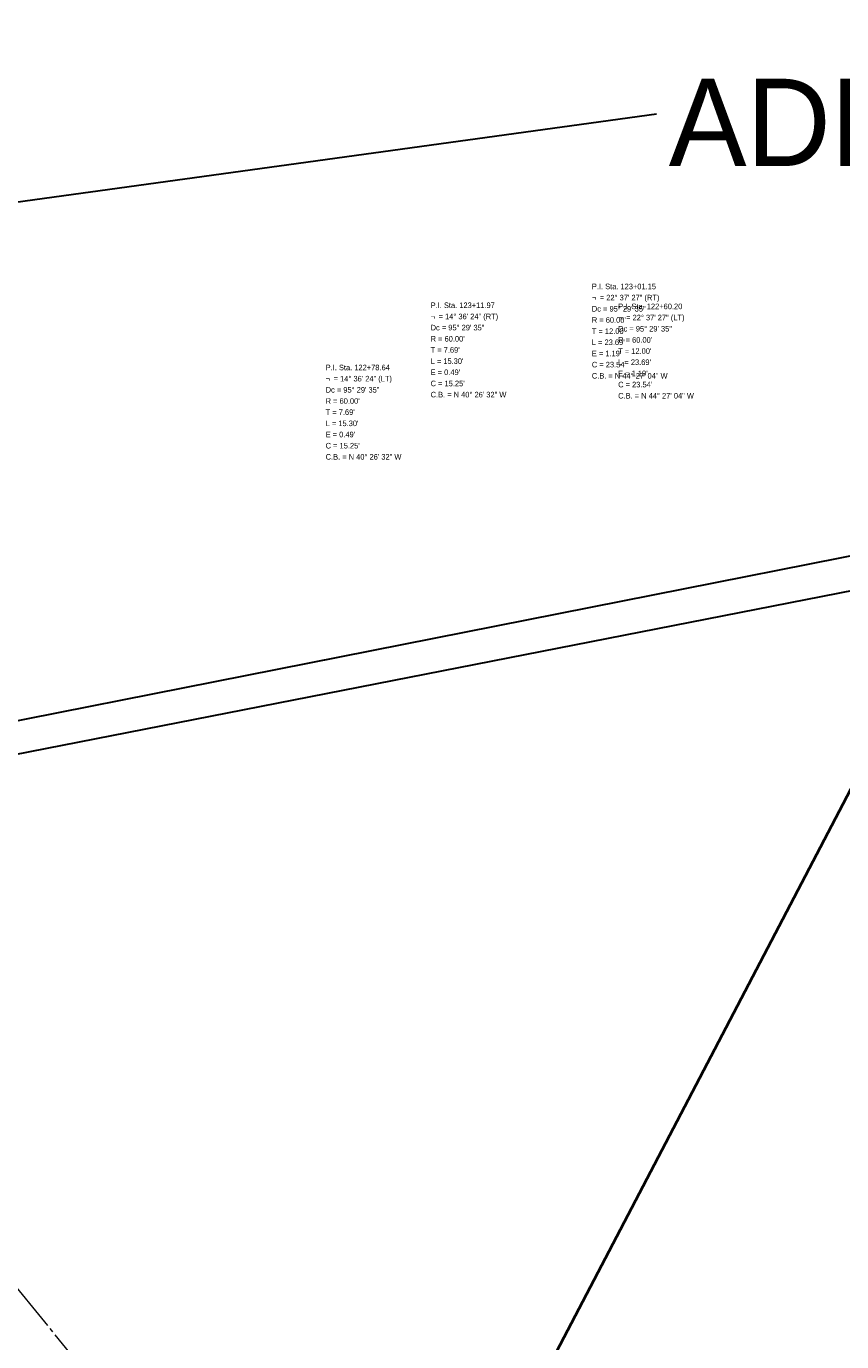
# Model space of a CAD drawing. Extents: x 2399984 to 2508823, y 556481 to 592637.
# Tile 25 of 158: x 2439886 to 2440908, y 562164 to 563813. Entities that reach past the tile are written whole.
import ezdxf
from ezdxf.enums import TextEntityAlignment as Align

# ---------------------------------------------------------------- set-up
doc = ezdxf.new("R2010")
doc.units = 0
doc.header["$MEASUREMENT"] = 0
doc.linetypes.add('cl20', pattern=[100, 5, -5, 80, -5, 5])
doc.linetypes.add('cl50', pattern=[100, 7.5, -7.5, 70, -7.5, 7.5])
doc.layers.add('GE_P_CL_50', color=7, linetype='cl50', lineweight=13)
doc.layers.add('RW_X_CL_20', color=6, linetype='cl20', lineweight=0)
doc.layers.add('SC_Scratch1', color=7, linetype='Continuous', lineweight=0, plot=False)
doc.styles.add('Slanted-Normal LS 0.50', font='font31.shx', dxfattribs={"height": 0.14})
doc.styles.add('Style-font31', font='font31.shx')

msp = doc.modelspace()

# ---------------------------------------------------------------- linework, layer by layer
at = {"layer": 'RW_X_CL_20'}
msp.add_line((2442616.7, 558860), (2438921.8, 563402.2), dxfattribs=at)
at = {"layer": 'SC_Scratch1', "color": 1, "lineweight": 40}
msp.add_line((2439991.5, 561082.2), (2442724, 566308), dxfattribs=at)
at = {"layer": 'SC_Scratch1', "color": 2, "lineweight": 30}
for p, q in [((2438394, 563388.4), (2440675.9, 563702.9)), ((2438821, 562733.6), (2441530.6, 563270.1)), ((2438846.1, 562698.5), (2441481, 563215.6))]:
    msp.add_line(p, q, dxfattribs=at)

# ---------------------------------------------------------------- texts
at = {"layer": 'GE_P_CL_50', "linetype": 'Continuous', "style": 'Style-font31'}
for s, p in [('P.I. Sta. 123+01.15', (2440594.8, 563490.1)), ('= 22%%d 37\' 27" (RT)', (2440604.8, 563476.1)), ('P.I. Sta. 123+11.97', (2440392.7, 563466.5)), ('¬', (2440594.8, 563476.1)), ('Dc = 95%%d 29\' 35"', (2440594.8, 563462.1)), ('P.I. Sta. 122+60.20', (2440627.8, 563465.1)), ('¬', (2440392.7, 563452.5)), ('= 14%%d 36\' 24" (RT)', (2440402.7, 563452.5)), ("R = 60.00'", (2440594.8, 563448.1)), ('¬', (2440627.8, 563451.1)), ('= 22%%d 37\' 27" (LT)', (2440637.8, 563451.1)), ('Dc = 95%%d 29\' 35"', (2440392.7, 563438.5)), ("R = 60.00'", (2440392.7, 563424.5)), ("T = 12.00'", (2440594.8, 563434.1)), ('Dc = 95%%d 29\' 35"', (2440627.8, 563437.1)), ("T = 7.69'", (2440392.7, 563410.5)), ("L = 23.69'", (2440594.8, 563420.1)), ("T = 12.00'", (2440627.8, 563409.1)), ("R = 60.00'", (2440627.8, 563423.1)), ("L = 15.30'", (2440392.7, 563396.5)), ("C = 23.54'", (2440594.8, 563392.1)), ("E = 1.19'", (2440594.8, 563406.1)), ("L = 23.69'", (2440627.8, 563395.1)), ('P.I. Sta. 122+78.64', (2440261.1, 563388.5)), ('= 14%%d 36\' 24" (LT)', (2440271.1, 563374.5)), ("E = 0.49'", (2440392.7, 563382.5)), ('C.B. = N 44%%d 27\' 04" W', (2440594.8, 563378.1)), ("E = 1.19'", (2440627.8, 563381.1)), ('¬', (2440261.1, 563374.5)), ('Dc = 95%%d 29\' 35"', (2440261.1, 563360.5)), ("C = 15.25'", (2440392.7, 563368.5)), ("C = 23.54'", (2440627.8, 563367.1)), ("R = 60.00'", (2440261.1, 563346.5)), ('C.B. = N 40%%d 26\' 32" W', (2440392.7, 563354.5)), ('C.B. = N 44%%d 27\' 04" W', (2440627.8, 563353.1)), ("T = 7.69'", (2440261.1, 563332.5)), ("L = 15.30'", (2440261.1, 563318.5)), ("E = 0.49'", (2440261.1, 563304.5)), ("C = 15.25'", (2440261.1, 563290.5)), ('C.B. = N 40%%d 26\' 32" W', (2440261.1, 563276.5))]:
    msp.add_text(s, height=7, dxfattribs=at).set_placement(p, align=Align.TOP_LEFT)
at = {"layer": 'SC_Scratch1', "color": 2, "lineweight": 30, "insert": (2440691.2, 563747), "char_height": 109.375, "attachment_point": 1, "line_spacing_factor": 0.606, "style": 'Slanted-Normal LS 0.50'}
msp.add_mtext('ADD CONDUIT HERE', dxfattribs=at)

doc.saveas('drawing.dxf')
